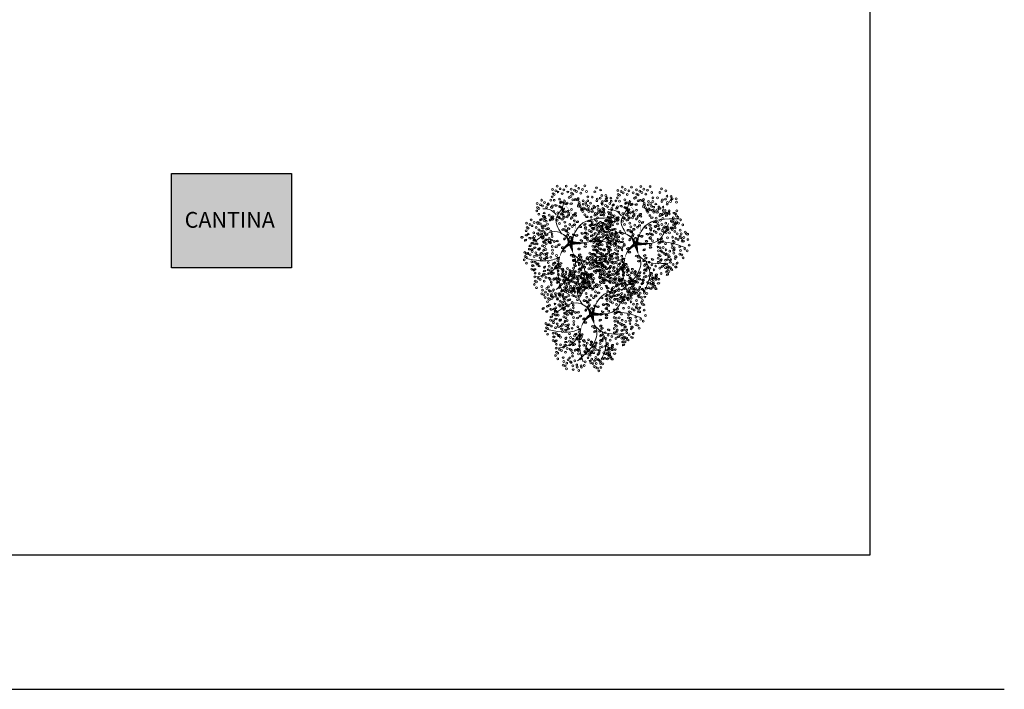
# Model space of a CAD drawing. Header units: millimetres. Extents: x 2152 to 2451, y 445 to 514.
# Tile 7 of 23: x 2196 to 2240, y 445 to 474. Entities that reach past the tile are written whole.
import ezdxf

# ---------------------------------------------------------------- set-up
doc = ezdxf.new("R2010")
doc.units = ezdxf.units.MM
doc.layers.add('01 - Vegetación', color=3, linetype='Continuous', lineweight=0)
doc.layers.add('Cotas', color=3, linetype='Continuous')
doc.layers.add('PAREDE', color=6, linetype='Continuous')

# ---------------------------------------------------------------- blocks, each defined once
blk = doc.blocks.new('17')
at = {"layer": '01 - Vegetación'}
for points in [[(4495.84, 1680.23, 1.33, 0.0221, 0.199177), (4489.97, 1684.48, 0.0221, 0.0221, 1.224983)], [(4496.02, 1680.23, 1.33, 0.0221, 0.286986), (4500.47, 1683.82, 0.0221, 0.0221, -1.494927)], [(4496.02, 1679.76, 1.77, 0.0221, 0), (4491.39, 1678.53, 0.0221, 0.0221, 0)], [(4496.02, 1679.66, 1.77, 0.0221, 0), (4500.28, 1678.15, 0.0221, 0.0221, 0)], [(4496.4, 1679.85, 1.77, 0.0221, 0.074947), (4496.4, 1672.95, 0.0221, 0.0221, 0.762797)], [(4497.07, 1679.43, 0.133, 0.0221, 0.381476), (4512.91, 1682.47, 0.0221, 0.0221, -1.841687)]]:
    blk.add_lwpolyline(points, format="xyseb", dxfattribs=at)
for points in [[(4490, 1684.47), (4488.83, 1687.51), (4489.5, 1699.09)], [(4487.73, 1684.98), (4483.44, 1688.25), (4481.42, 1694.81)], [(4497.83, 1680.19), (4501.11, 1685.48), (4497.33, 1694.81)], [(4508.5, 1685.98), (4510.45, 1688), (4511.21, 1691.78)], [(4490, 1684.47), (4482.94, 1685.23), (4475.36, 1683.47)], [(4491.39, 1678.53), (4489.02, 1677.58), (4485.46, 1677.92), (4475.87, 1685.99)], [(4500.47, 1683.82), (4506.92, 1685.99), (4511.46, 1683.47), (4515.25, 1682.46)], [(4497.07, 1679.43), (4503.89, 1675.65), (4507.17, 1660.78)], [(4488.74, 1675.4), (4484.7, 1673.64), (4475.11, 1676.16)], [(4491.39, 1678.53), (4489, 1675.9), (4487.73, 1665.57)], [(4496.57, 1678.43), (4497.07, 1670.86), (4505.15, 1665.32)], [(4497.07, 1670.11), (4496.82, 1665.57), (4494.55, 1658.01)]]:
    blk.add_spline(points, degree=3, dxfattribs=at)
blk = doc.blocks.new('16')
at = {"layer": '01 - Vegetación'}
h = blk.add_hatch(color=40, dxfattribs=at)
h.set_gradient(color1=(255, 191, 0), color2=(223, 255, 127), rotation=180, centered=1, tint=1, name='INVSPHERICAL')
edge = h.paths.add_edge_path()
edge.add_ellipse((4538.847, 1678.642), major_axis=(-0.0033, 0.0777), ratio=0.578492, start_angle=0, end_angle=360, ccw=False)
edge = h.paths.add_edge_path()
edge.add_ellipse((4538.961, 1678.487), major_axis=(-0.0349, 0.0695), ratio=0.578492, start_angle=0, end_angle=360, ccw=False)
edge = h.paths.add_edge_path()
edge.add_ellipse((4538.69, 1678.926), major_axis=(-0.0594, 0.0503), ratio=0.578492, start_angle=0, end_angle=360, ccw=False)
edge = h.paths.add_edge_path()
edge.add_ellipse((4538.676, 1678.266), major_axis=(-0.0033, 0.0777), ratio=0.578492, start_angle=0, end_angle=360, ccw=False)
edge = h.paths.add_edge_path()
edge.add_ellipse((4541.23, 1679.281), major_axis=(0.0274, 0.0728), ratio=0.578492, start_angle=0, end_angle=360, ccw=False)
edge = h.paths.add_edge_path()
edge.add_ellipse((4540.829, 1679.36), major_axis=(-0.0349, 0.0695), ratio=0.578492, start_angle=0, end_angle=360, ccw=False)
edge = h.paths.add_edge_path()
edge.add_ellipse((4541.174, 1679.607), major_axis=(-0.0349, 0.0695), ratio=0.578492, start_angle=0, end_angle=360, ccw=False)
edge = h.paths.add_edge_path()
edge.add_ellipse((4541.072, 1679.421), major_axis=(0.0274, 0.0728), ratio=0.578492, start_angle=0, end_angle=360, ccw=False)
edge = h.paths.add_edge_path()
edge.add_ellipse((4540.113, 1679.632), major_axis=(-0.0349, 0.0695), ratio=0.578492, start_angle=0, end_angle=360, ccw=False)
edge = h.paths.add_edge_path()
edge.add_ellipse((4540.279, 1679.843), major_axis=(-0.0349, 0.0695), ratio=0.578492, start_angle=0, end_angle=360, ccw=False)
edge = h.paths.add_edge_path()
edge.add_ellipse((4540.165, 1679.999), major_axis=(-0.0033, 0.0777), ratio=0.578492, start_angle=0, end_angle=360, ccw=False)
edge = h.paths.add_edge_path()
edge.add_ellipse((4540.499, 1679.956), major_axis=(-0.0033, 0.0777), ratio=0.578492, start_angle=0, end_angle=360, ccw=False)
edge = h.paths.add_edge_path()
edge.add_ellipse((4540.629, 1679.513), major_axis=(-0.0594, 0.0503), ratio=0.578492, start_angle=0, end_angle=360, ccw=False)
edge = h.paths.add_edge_path()
edge.add_ellipse((4540.551, 1680.278), major_axis=(0.0274, 0.0728), ratio=0.578492, start_angle=0, end_angle=360, ccw=False)
edge = h.paths.add_edge_path()
edge.add_ellipse((4539.201, 1679.744), major_axis=(-0.0033, 0.0777), ratio=0.578492, start_angle=0, end_angle=360, ccw=False)
edge = h.paths.add_edge_path()
edge.add_ellipse((4539.14, 1679.893), major_axis=(0.0274, 0.0728), ratio=0.578492, start_angle=0, end_angle=360, ccw=False)
edge = h.paths.add_edge_path()
edge.add_ellipse((4539.208, 1680.126), major_axis=(-0.0033, 0.0777), ratio=0.578492, start_angle=0, end_angle=360, ccw=False)
edge = h.paths.add_edge_path()
edge.add_ellipse((4538.979, 1680.681), major_axis=(-0.0594, 0.0503), ratio=0.578492, start_angle=0, end_angle=360, ccw=False)
edge = h.paths.add_edge_path()
edge.add_ellipse((4538.577, 1680.728), major_axis=(-0.0033, 0.0777), ratio=0.578492, start_angle=0, end_angle=360, ccw=False)
edge = h.paths.add_edge_path()
edge.add_ellipse((4538.926, 1680.033), major_axis=(0.0274, 0.0728), ratio=0.578492, start_angle=0, end_angle=360, ccw=False)
edge = h.paths.add_edge_path()
edge.add_ellipse((4538.95, 1679.842), major_axis=(0.0274, 0.0728), ratio=0.578492, start_angle=0, end_angle=360, ccw=False)
edge = h.paths.add_edge_path()
edge.add_ellipse((4538.621, 1680.191), major_axis=(-0.0349, 0.0695), ratio=0.578492, start_angle=0, end_angle=360, ccw=False)
edge = h.paths.add_edge_path()
edge.add_ellipse((4538.328, 1680.411), major_axis=(0.0274, 0.0728), ratio=0.578492, start_angle=0, end_angle=360, ccw=False)
edge = h.paths.add_edge_path()
edge.add_ellipse((4538.283, 1680.138), major_axis=(-0.0594, 0.0503), ratio=0.578492, start_angle=0, end_angle=360, ccw=False)
edge = h.paths.add_edge_path()
edge.add_ellipse((4538.32, 1679.993), major_axis=(-0.0594, 0.0503), ratio=0.578492, start_angle=0, end_angle=360, ccw=False)
edge = h.paths.add_edge_path()
edge.add_ellipse((4538.755, 1680.687), major_axis=(-0.0033, 0.0777), ratio=0.578492, start_angle=0, end_angle=360, ccw=False)
edge = h.paths.add_edge_path()
edge.add_ellipse((4538.834, 1681.261), major_axis=(-0.0349, 0.0695), ratio=0.578492, start_angle=0, end_angle=360, ccw=False)
edge = h.paths.add_edge_path()
edge.add_ellipse((4539.054, 1681.374), major_axis=(-0.0033, 0.0777), ratio=0.578492, start_angle=0, end_angle=360, ccw=False)
edge = h.paths.add_edge_path()
edge.add_ellipse((4539.147, 1681.076), major_axis=(-0.0594, 0.0503), ratio=0.578492, start_angle=0, end_angle=360, ccw=False)
edge = h.paths.add_edge_path()
edge.add_ellipse((4539.52, 1680.541), major_axis=(-0.0033, 0.0777), ratio=0.578492, start_angle=0, end_angle=360, ccw=False)
edge = h.paths.add_edge_path()
edge.add_ellipse((4539.459, 1680.689), major_axis=(0.0274, 0.0728), ratio=0.578492, start_angle=0, end_angle=360, ccw=False)
edge = h.paths.add_edge_path()
edge.add_ellipse((4539.527, 1680.923), major_axis=(-0.0033, 0.0777), ratio=0.578492, start_angle=0, end_angle=360, ccw=False)
edge = h.paths.add_edge_path()
edge.add_ellipse((4539.265, 1681.244), major_axis=(0.0274, 0.0728), ratio=0.578492, start_angle=0, end_angle=360, ccw=False)
edge = h.paths.add_edge_path()
edge.add_ellipse((4539.188, 1677.478), major_axis=(-0.0594, 0.0503), ratio=0.578492, start_angle=0, end_angle=360, ccw=False)
edge = h.paths.add_edge_path()
edge.add_ellipse((4539.473, 1678.19), major_axis=(0.0274, 0.0728), ratio=0.578492, start_angle=0, end_angle=360, ccw=False)
edge = h.paths.add_edge_path()
edge.add_ellipse((4540.696, 1678.325), major_axis=(0.0274, 0.0728), ratio=0.578492, start_angle=0, end_angle=360, ccw=False)
edge = h.paths.add_edge_path()
edge.add_ellipse((4540.33, 1678.305), major_axis=(-0.0033, 0.0777), ratio=0.578492, start_angle=0, end_angle=360, ccw=False)
edge = h.paths.add_edge_path()
edge.add_ellipse((4540.174, 1678.307), major_axis=(-0.0033, 0.0777), ratio=0.578492, start_angle=0, end_angle=360, ccw=False)
edge = h.paths.add_edge_path()
edge.add_ellipse((4540.488, 1677.717), major_axis=(-0.0594, 0.0503), ratio=0.578492, start_angle=0, end_angle=360, ccw=False)
edge = h.paths.add_edge_path()
edge.add_ellipse((4540.676, 1677.675), major_axis=(-0.0594, 0.0503), ratio=0.578492, start_angle=0, end_angle=360, ccw=False)
edge = h.paths.add_edge_path()
edge.add_ellipse((4539.469, 1677.341), major_axis=(-0.0033, 0.0777), ratio=0.578492, start_angle=0, end_angle=360, ccw=False)
edge = h.paths.add_edge_path()
edge.add_ellipse((4539.773, 1677.406), major_axis=(-0.0594, 0.0503), ratio=0.578492, start_angle=0, end_angle=360, ccw=False)
edge = h.paths.add_edge_path()
edge.add_ellipse((4539.631, 1677.23), major_axis=(-0.0349, 0.0695), ratio=0.578492, start_angle=0, end_angle=360, ccw=False)
edge = h.paths.add_edge_path()
edge.add_ellipse((4539.445, 1677.695), major_axis=(-0.0594, 0.0503), ratio=0.578492, start_angle=0, end_angle=360, ccw=False)
edge = h.paths.add_edge_path()
edge.add_ellipse((4542.676, 1679.136), major_axis=(-0.0033, 0.0777), ratio=0.578492, start_angle=0, end_angle=360, ccw=False)
edge = h.paths.add_edge_path()
edge.add_ellipse((4542.661, 1679.428), major_axis=(-0.0033, 0.0777), ratio=0.578492, start_angle=0, end_angle=360, ccw=False)
edge = h.paths.add_edge_path()
edge.add_ellipse((4542.742, 1679.554), major_axis=(-0.0033, 0.0777), ratio=0.578492, start_angle=0, end_angle=360, ccw=False)
edge = h.paths.add_edge_path()
edge.add_ellipse((4542.776, 1679.728), major_axis=(-0.0349, 0.0695), ratio=0.578492, start_angle=0, end_angle=360, ccw=False)
edge = h.paths.add_edge_path()
edge.add_ellipse((4542.477, 1679.745), major_axis=(0.0274, 0.0728), ratio=0.578492, start_angle=0, end_angle=360, ccw=False)
edge = h.paths.add_edge_path()
edge.add_ellipse((4542.578, 1680.02), major_axis=(0.0274, 0.0728), ratio=0.578492, start_angle=0, end_angle=360, ccw=False)
edge = h.paths.add_edge_path()
edge.add_ellipse((4542.466, 1680.268), major_axis=(-0.0349, 0.0695), ratio=0.578492, start_angle=0, end_angle=360, ccw=False)
edge = h.paths.add_edge_path()
edge.add_ellipse((4542.632, 1680.479), major_axis=(-0.0349, 0.0695), ratio=0.578492, start_angle=0, end_angle=360, ccw=False)
edge = h.paths.add_edge_path()
edge.add_ellipse((4542.359, 1679.577), major_axis=(-0.0594, 0.0503), ratio=0.578492, start_angle=0, end_angle=360, ccw=False)
edge = h.paths.add_edge_path()
edge.add_ellipse((4542.171, 1679.619), major_axis=(-0.0594, 0.0503), ratio=0.578492, start_angle=0, end_angle=360, ccw=False)
edge = h.paths.add_edge_path()
edge.add_ellipse((4542.246, 1679.328), major_axis=(-0.0594, 0.0503), ratio=0.578492, start_angle=0, end_angle=360, ccw=False)
edge = h.paths.add_edge_path()
edge.add_ellipse((4542.369, 1678.498), major_axis=(0.0274, 0.0728), ratio=0.578492, start_angle=0, end_angle=360, ccw=False)
edge = h.paths.add_edge_path()
edge.add_ellipse((4542.902, 1678.749), major_axis=(-0.0349, 0.0695), ratio=0.578492, start_angle=0, end_angle=360, ccw=False)
edge = h.paths.add_edge_path()
edge.add_ellipse((4542.925, 1678.897), major_axis=(-0.0349, 0.0695), ratio=0.578492, start_angle=0, end_angle=360, ccw=False)
edge = h.paths.add_edge_path()
edge.add_ellipse((4542.628, 1678.671), major_axis=(-0.0033, 0.0777), ratio=0.578492, start_angle=0, end_angle=360, ccw=False)
edge = h.paths.add_edge_path()
edge.add_ellipse((4542.11, 1678.896), major_axis=(-0.0349, 0.0695), ratio=0.578492, start_angle=0, end_angle=360, ccw=False)
edge = h.paths.add_edge_path()
edge.add_ellipse((4542.34, 1678.18), major_axis=(-0.0349, 0.0695), ratio=0.578492, start_angle=0, end_angle=360, ccw=False)
edge = h.paths.add_edge_path()
edge.add_ellipse((4538.137, 1679.191), major_axis=(-0.0349, 0.0695), ratio=0.578492, start_angle=0, end_angle=360, ccw=False)
edge = h.paths.add_edge_path()
edge.add_ellipse((4538.099, 1678.758), major_axis=(-0.0594, 0.0503), ratio=0.578492, start_angle=0, end_angle=360, ccw=False)
edge = h.paths.add_edge_path()
edge.add_ellipse((4537.796, 1678.552), major_axis=(0.0274, 0.0728), ratio=0.578492, start_angle=0, end_angle=360, ccw=False)
edge = h.paths.add_edge_path()
edge.add_ellipse((4537.776, 1678.277), major_axis=(-0.0033, 0.0777), ratio=0.578492, start_angle=0, end_angle=360, ccw=False)
edge = h.paths.add_edge_path()
edge.add_ellipse((4539.181, 1678.6), major_axis=(-0.0033, 0.0777), ratio=0.578492, start_angle=0, end_angle=360, ccw=False)
edge = h.paths.add_edge_path()
edge.add_ellipse((4538.502, 1678.968), major_axis=(-0.0594, 0.0503), ratio=0.578492, start_angle=0, end_angle=360, ccw=False)
edge = h.paths.add_edge_path()
edge.add_ellipse((4538.615, 1679.216), major_axis=(-0.0594, 0.0503), ratio=0.578492, start_angle=0, end_angle=360, ccw=False)
edge = h.paths.add_edge_path()
edge.add_ellipse((4538.188, 1679.557), major_axis=(-0.0033, 0.0777), ratio=0.578492, start_angle=0, end_angle=360, ccw=False)
edge = h.paths.add_edge_path()
edge.add_ellipse((4538.203, 1679.265), major_axis=(-0.0033, 0.0777), ratio=0.578492, start_angle=0, end_angle=360, ccw=False)
edge = h.paths.add_edge_path()
edge.add_ellipse((4538.285, 1679.391), major_axis=(-0.0033, 0.0777), ratio=0.578492, start_angle=0, end_angle=360, ccw=False)
edge = h.paths.add_edge_path()
edge.add_ellipse((4538.856, 1679.647), major_axis=(-0.0349, 0.0695), ratio=0.578492, start_angle=0, end_angle=360, ccw=False)
edge = h.paths.add_edge_path()
edge.add_ellipse((4538.272, 1678.751), major_axis=(0.0274, 0.0728), ratio=0.578492, start_angle=0, end_angle=360, ccw=False)
edge = h.paths.add_edge_path()
edge.add_ellipse((4540.863, 1678.985), major_axis=(0.0274, 0.0728), ratio=0.578492, start_angle=0, end_angle=360, ccw=False)
edge = h.paths.add_edge_path()
edge.add_ellipse((4540.823, 1678.811), major_axis=(-0.0349, 0.0695), ratio=0.578492, start_angle=0, end_angle=360, ccw=False)
edge = h.paths.add_edge_path()
edge.add_ellipse((4541.446, 1678.949), major_axis=(-0.0349, 0.0695), ratio=0.578492, start_angle=0, end_angle=360, ccw=False)
edge = h.paths.add_edge_path()
edge.add_ellipse((4540.434, 1680.393), major_axis=(-0.0033, 0.0777), ratio=0.578492, start_angle=0, end_angle=360, ccw=False)
edge = h.paths.add_edge_path()
edge.add_ellipse((4540.419, 1680.685), major_axis=(-0.0033, 0.0777), ratio=0.578492, start_angle=0, end_angle=360, ccw=False)
edge = h.paths.add_edge_path()
edge.add_ellipse((4539.773, 1680.547), major_axis=(-0.0349, 0.0695), ratio=0.578492, start_angle=0, end_angle=360, ccw=False)
edge = h.paths.add_edge_path()
edge.add_ellipse((4539.782, 1680.87), major_axis=(-0.0349, 0.0695), ratio=0.578492, start_angle=0, end_angle=360, ccw=False)
edge = h.paths.add_edge_path()
edge.add_ellipse((4539.668, 1681.126), major_axis=(0.0274, 0.0728), ratio=0.578492, start_angle=0, end_angle=360, ccw=False)
edge = h.paths.add_edge_path()
edge.add_ellipse((4540.336, 1681.276), major_axis=(0.0274, 0.0728), ratio=0.578492, start_angle=0, end_angle=360, ccw=False)
edge = h.paths.add_edge_path()
edge.add_ellipse((4540.381, 1681.413), major_axis=(-0.0349, 0.0695), ratio=0.578492, start_angle=0, end_angle=360, ccw=False)
edge = h.paths.add_edge_path()
edge.add_ellipse((4540.225, 1681.525), major_axis=(-0.0349, 0.0695), ratio=0.578492, start_angle=0, end_angle=360, ccw=False)
edge = h.paths.add_edge_path()
edge.add_ellipse((4540.009, 1681.424), major_axis=(-0.0033, 0.0777), ratio=0.578492, start_angle=0, end_angle=360, ccw=False)
edge = h.paths.add_edge_path()
edge.add_ellipse((4540.106, 1681.258), major_axis=(-0.0033, 0.0777), ratio=0.578492, start_angle=0, end_angle=360, ccw=False)
edge = h.paths.add_edge_path()
edge.add_ellipse((4540.036, 1680.989), major_axis=(-0.0594, 0.0503), ratio=0.578492, start_angle=0, end_angle=360, ccw=False)
edge = h.paths.add_edge_path()
edge.add_ellipse((4539.967, 1680.73), major_axis=(-0.0594, 0.0503), ratio=0.578492, start_angle=0, end_angle=360, ccw=False)
edge = h.paths.add_edge_path()
edge.add_ellipse((4541.92, 1680.217), major_axis=(-0.0033, 0.0777), ratio=0.578492, start_angle=0, end_angle=360, ccw=False)
edge = h.paths.add_edge_path()
edge.add_ellipse((4541.222, 1680.466), major_axis=(-0.0349, 0.0695), ratio=0.578492, start_angle=0, end_angle=360, ccw=False)
edge = h.paths.add_edge_path()
edge.add_ellipse((4541.387, 1680.676), major_axis=(-0.0349, 0.0695), ratio=0.578492, start_angle=0, end_angle=360, ccw=False)
edge = h.paths.add_edge_path()
edge.add_ellipse((4541.251, 1680.784), major_axis=(0.0274, 0.0728), ratio=0.578492, start_angle=0, end_angle=360, ccw=False)
edge = h.paths.add_edge_path()
edge.add_ellipse((4541.818, 1680.659), major_axis=(0.0274, 0.0728), ratio=0.578492, start_angle=0, end_angle=360, ccw=False)
edge = h.paths.add_edge_path()
edge.add_ellipse((4541.942, 1680.743), major_axis=(0.0274, 0.0728), ratio=0.578492, start_angle=0, end_angle=360, ccw=False)
edge = h.paths.add_edge_path()
edge.add_ellipse((4541.762, 1680.886), major_axis=(-0.0349, 0.0695), ratio=0.578492, start_angle=0, end_angle=360, ccw=False)
edge = h.paths.add_edge_path()
edge.add_ellipse((4541.592, 1681.082), major_axis=(-0.0033, 0.0777), ratio=0.578492, start_angle=0, end_angle=360, ccw=False)
edge = h.paths.add_edge_path()
edge.add_ellipse((4541.511, 1680.956), major_axis=(-0.0033, 0.0777), ratio=0.578492, start_angle=0, end_angle=360, ccw=False)
edge = h.paths.add_edge_path()
edge.add_ellipse((4541.775, 1680.201), major_axis=(-0.0594, 0.0503), ratio=0.578492, start_angle=0, end_angle=360, ccw=False)
edge = h.paths.add_edge_path()
edge.add_ellipse((4541.737, 1680.346), major_axis=(-0.0594, 0.0503), ratio=0.578492, start_angle=0, end_angle=360, ccw=False)
edge = h.paths.add_edge_path()
edge.add_ellipse((4541.843, 1679.118), major_axis=(-0.0594, 0.0503), ratio=0.578492, start_angle=0, end_angle=360, ccw=False)
edge = h.paths.add_edge_path()
edge.add_ellipse((4541.881, 1679.551), major_axis=(-0.0349, 0.0695), ratio=0.578492, start_angle=0, end_angle=360, ccw=False)
edge = h.paths.add_edge_path()
edge.add_ellipse((4542.015, 1679.29), major_axis=(-0.0349, 0.0695), ratio=0.578492, start_angle=0, end_angle=360, ccw=False)
edge = h.paths.add_edge_path()
edge.add_ellipse((4541.91, 1679.869), major_axis=(0.0274, 0.0728), ratio=0.578492, start_angle=0, end_angle=360, ccw=False)
edge = h.paths.add_edge_path()
edge.add_ellipse((4541.769, 1679.666), major_axis=(-0.0033, 0.0777), ratio=0.578492, start_angle=0, end_angle=360, ccw=False)
edge = h.paths.add_edge_path()
edge.add_ellipse((4539.676, 1679.115), major_axis=(-0.0033, 0.0777), ratio=0.578492, start_angle=0, end_angle=360, ccw=False)
edge = h.paths.add_edge_path()
edge.add_ellipse((4539.594, 1678.989), major_axis=(-0.0033, 0.0777), ratio=0.578492, start_angle=0, end_angle=360, ccw=False)
edge = h.paths.add_edge_path()
edge.add_ellipse((4539.898, 1679.531), major_axis=(-0.0033, 0.0777), ratio=0.578492, start_angle=0, end_angle=360, ccw=False)
edge = h.paths.add_edge_path()
edge.add_ellipse((4539.697, 1678.641), major_axis=(-0.0349, 0.0695), ratio=0.578492, start_angle=0, end_angle=360, ccw=False)
edge = h.paths.add_edge_path()
edge.add_ellipse((4539.398, 1678.691), major_axis=(-0.0349, 0.0695), ratio=0.578492, start_angle=0, end_angle=360, ccw=False)
edge = h.paths.add_edge_path()
edge.add_ellipse((4539.555, 1678.579), major_axis=(-0.0349, 0.0695), ratio=0.578492, start_angle=0, end_angle=360, ccw=False)
edge = h.paths.add_edge_path()
edge.add_ellipse((4540.714, 1679.167), major_axis=(0.0274, 0.0728), ratio=0.578492, start_angle=0, end_angle=360, ccw=False)
edge = h.paths.add_edge_path()
edge.add_ellipse((4540.549, 1681.79), major_axis=(-0.0349, 0.0695), ratio=0.578492, start_angle=0, end_angle=360, ccw=False)
edge = h.paths.add_edge_path()
edge.add_ellipse((4540.715, 1682.001), major_axis=(-0.0349, 0.0695), ratio=0.578492, start_angle=0, end_angle=360, ccw=False)
edge = h.paths.add_edge_path()
edge.add_ellipse((4540.848, 1681.741), major_axis=(-0.0349, 0.0695), ratio=0.578492, start_angle=0, end_angle=360, ccw=False)
edge = h.paths.add_edge_path()
edge.add_ellipse((4540.661, 1681.542), major_axis=(0.0274, 0.0728), ratio=0.578492, start_angle=0, end_angle=360, ccw=False)
edge = h.paths.add_edge_path()
edge.add_ellipse((4540.684, 1681.351), major_axis=(0.0274, 0.0728), ratio=0.578492, start_angle=0, end_angle=360, ccw=False)
edge = h.paths.add_edge_path()
edge.add_ellipse((4540.56, 1681.267), major_axis=(0.0274, 0.0728), ratio=0.578492, start_angle=0, end_angle=360, ccw=False)
edge = h.paths.add_edge_path()
edge.add_ellipse((4540.528, 1678.539), major_axis=(0.0274, 0.0728), ratio=0.578492, start_angle=0, end_angle=360, ccw=False)
edge = h.paths.add_edge_path()
edge.add_ellipse((4540.38, 1678.647), major_axis=(0.0274, 0.0728), ratio=0.578492, start_angle=0, end_angle=360, ccw=False)
edge = h.paths.add_edge_path()
edge.add_ellipse((4540.034, 1678.678), major_axis=(-0.0349, 0.0695), ratio=0.578492, start_angle=0, end_angle=360, ccw=False)
edge = h.paths.add_edge_path()
edge.add_ellipse((4540.944, 1678.493), major_axis=(0.0274, 0.0728), ratio=0.578492, start_angle=0, end_angle=360, ccw=False)
edge = h.paths.add_edge_path()
edge.add_ellipse((4541.625, 1678.77), major_axis=(-0.0349, 0.0695), ratio=0.578492, start_angle=0, end_angle=360, ccw=False)
edge = h.paths.add_edge_path()
edge.add_ellipse((4541.994, 1678.887), major_axis=(0.0274, 0.0728), ratio=0.578492, start_angle=0, end_angle=360, ccw=False)
edge = h.paths.add_edge_path()
edge.add_ellipse((4541.336, 1678.598), major_axis=(0.0274, 0.0728), ratio=0.578492, start_angle=0, end_angle=360, ccw=False)
edge = h.paths.add_edge_path()
edge.add_ellipse((4539.381, 1678.993), major_axis=(-0.0349, 0.0695), ratio=0.578492, start_angle=0, end_angle=360, ccw=False)
edge = h.paths.add_edge_path()
edge.add_ellipse((4540.938, 1681.079), major_axis=(-0.0033, 0.0777), ratio=0.578492, start_angle=0, end_angle=360, ccw=False)
edge = h.paths.add_edge_path()
edge.add_ellipse((4540.699, 1680.759), major_axis=(-0.0594, 0.0503), ratio=0.578492, start_angle=0, end_angle=360, ccw=False)
edge = h.paths.add_edge_path()
edge.add_ellipse((4540.908, 1680.857), major_axis=(-0.0349, 0.0695), ratio=0.578492, start_angle=0, end_angle=360, ccw=False)
edge = h.paths.add_edge_path()
edge.add_ellipse((4540.863, 1680.561), major_axis=(-0.0349, 0.0695), ratio=0.578492, start_angle=0, end_angle=360, ccw=False)
edge = h.paths.add_edge_path()
edge.add_ellipse((4540.564, 1680.61), major_axis=(-0.0349, 0.0695), ratio=0.578492, start_angle=0, end_angle=360, ccw=False)
edge = h.paths.add_edge_path()
edge.add_ellipse((4539.771, 1681.729), major_axis=(-0.0349, 0.0695), ratio=0.578492, start_angle=0, end_angle=360, ccw=False)
edge = h.paths.add_edge_path()
edge.add_ellipse((4540.968, 1678.302), major_axis=(0.0274, 0.0728), ratio=0.578492, start_angle=0, end_angle=360, ccw=False)
edge = h.paths.add_edge_path()
edge.add_ellipse((4541.908, 1678.227), major_axis=(-0.0033, 0.0777), ratio=0.578492, start_angle=0, end_angle=360, ccw=False)
edge = h.paths.add_edge_path()
edge.add_ellipse((4541.283, 1678.297), major_axis=(-0.0349, 0.0695), ratio=0.578492, start_angle=0, end_angle=360, ccw=False)
edge = h.paths.add_edge_path()
edge.add_ellipse((4541.463, 1678.333), major_axis=(-0.0349, 0.0695), ratio=0.578492, start_angle=0, end_angle=360, ccw=False)
edge = h.paths.add_edge_path()
edge.add_ellipse((4538.021, 1678.159), major_axis=(0.0274, 0.0728), ratio=0.578492, start_angle=0, end_angle=360, ccw=False)
edge = h.paths.add_edge_path()
edge.add_ellipse((4537.772, 1677.992), major_axis=(0.0274, 0.0728), ratio=0.578492, start_angle=0, end_angle=360, ccw=False)
edge = h.paths.add_edge_path()
edge.add_ellipse((4538.082, 1677.841), major_axis=(-0.0033, 0.0777), ratio=0.578492, start_angle=0, end_angle=360, ccw=False)
edge = h.paths.add_edge_path()
edge.add_ellipse((4538.572, 1677.966), major_axis=(-0.0349, 0.0695), ratio=0.578492, start_angle=0, end_angle=360, ccw=False)
edge = h.paths.add_edge_path()
edge.add_ellipse((4538.311, 1677.99), major_axis=(0.0274, 0.0728), ratio=0.578492, start_angle=0, end_angle=360, ccw=False)
edge = h.paths.add_edge_path()
edge.add_ellipse((4538.394, 1678.174), major_axis=(0.0274, 0.0728), ratio=0.578492, start_angle=0, end_angle=360, ccw=False)
edge = h.paths.add_edge_path()
edge.add_ellipse((4538.776, 1677.355), major_axis=(-0.0349, 0.0695), ratio=0.578492, start_angle=0, end_angle=360, ccw=False)
edge = h.paths.add_edge_path()
edge.add_ellipse((4538.597, 1677.319), major_axis=(-0.0349, 0.0695), ratio=0.578492, start_angle=0, end_angle=360, ccw=False)
edge = h.paths.add_edge_path()
edge.add_ellipse((4539.063, 1677.621), major_axis=(-0.0349, 0.0695), ratio=0.578492, start_angle=0, end_angle=360, ccw=False)
edge = h.paths.add_edge_path()
edge.add_ellipse((4539.033, 1676.828), major_axis=(0.0274, 0.0728), ratio=0.578492, start_angle=0, end_angle=360, ccw=False)
edge = h.paths.add_edge_path()
edge.add_ellipse((4539.009, 1677.162), major_axis=(0.0274, 0.0728), ratio=0.578492, start_angle=0, end_angle=360, ccw=False)
edge = h.paths.add_edge_path()
edge.add_ellipse((4538.885, 1677.078), major_axis=(0.0274, 0.0728), ratio=0.578492, start_angle=0, end_angle=360, ccw=False)
edge = h.paths.add_edge_path()
edge.add_ellipse((4539.054, 1677.298), major_axis=(-0.0349, 0.0695), ratio=0.578492, start_angle=0, end_angle=360, ccw=False)
edge = h.paths.add_edge_path()
edge.add_ellipse((4542.221, 1677.913), major_axis=(-0.0033, 0.0777), ratio=0.578492, start_angle=0, end_angle=360, ccw=False)
edge = h.paths.add_edge_path()
edge.add_ellipse((4542.451, 1677.771), major_axis=(-0.0349, 0.0695), ratio=0.578492, start_angle=0, end_angle=360, ccw=False)
edge = h.paths.add_edge_path()
edge.add_ellipse((4541.18, 1677.355), major_axis=(-0.0349, 0.0695), ratio=0.578492, start_angle=0, end_angle=360, ccw=False)
edge = h.paths.add_edge_path()
edge.add_ellipse((4541.671, 1678.102), major_axis=(-0.0033, 0.0777), ratio=0.578492, start_angle=0, end_angle=360, ccw=False)
edge = h.paths.add_edge_path()
edge.add_ellipse((4541.411, 1678.017), major_axis=(-0.0033, 0.0777), ratio=0.578492, start_angle=0, end_angle=360, ccw=False)
edge = h.paths.add_edge_path()
edge.add_ellipse((4542.075, 1677.637), major_axis=(-0.0594, 0.0503), ratio=0.578492, start_angle=0, end_angle=360, ccw=False)
edge = h.paths.add_edge_path()
edge.add_ellipse((4541.252, 1677.826), major_axis=(-0.0349, 0.0695), ratio=0.578492, start_angle=0, end_angle=360, ccw=False)
edge = h.paths.add_edge_path()
edge.add_ellipse((4541.596, 1676.853), major_axis=(-0.0033, 0.0777), ratio=0.578492, start_angle=0, end_angle=360, ccw=False)
edge = h.paths.add_edge_path()
edge.add_ellipse((4541.655, 1677.018), major_axis=(-0.0033, 0.0777), ratio=0.578492, start_angle=0, end_angle=360, ccw=False)
edge = h.paths.add_edge_path()
edge.add_ellipse((4542.033, 1677.371), major_axis=(-0.0349, 0.0695), ratio=0.578492, start_angle=0, end_angle=360, ccw=False)
edge = h.paths.add_edge_path()
edge.add_ellipse((4542.19, 1677.259), major_axis=(-0.0349, 0.0695), ratio=0.578492, start_angle=0, end_angle=360, ccw=False)
edge = h.paths.add_edge_path()
edge.add_ellipse((4542.168, 1676.931), major_axis=(0.0274, 0.0728), ratio=0.578492, start_angle=0, end_angle=360, ccw=False)
edge = h.paths.add_edge_path()
edge.add_ellipse((4542.176, 1677.433), major_axis=(-0.0349, 0.0695), ratio=0.578492, start_angle=0, end_angle=360, ccw=False)
edge = h.paths.add_edge_path()
edge.add_ellipse((4541.313, 1677.094), major_axis=(-0.0349, 0.0695), ratio=0.578492, start_angle=0, end_angle=360, ccw=False)
edge = h.paths.add_edge_path()
edge.add_ellipse((4541.359, 1677.391), major_axis=(-0.0349, 0.0695), ratio=0.578492, start_angle=0, end_angle=360, ccw=False)
edge = h.paths.add_edge_path()
edge.add_ellipse((4540.019, 1676.943), major_axis=(-0.0349, 0.0695), ratio=0.578492, start_angle=0, end_angle=360, ccw=False)
edge = h.paths.add_edge_path()
edge.add_ellipse((4539.641, 1676.826), major_axis=(0.0274, 0.0728), ratio=0.578492, start_angle=0, end_angle=360, ccw=False)
edge = h.paths.add_edge_path()
edge.add_ellipse((4539.262, 1676.754), major_axis=(-0.0594, 0.0503), ratio=0.578492, start_angle=0, end_angle=360, ccw=False)
edge = h.paths.add_edge_path()
edge.add_ellipse((4539.45, 1677.146), major_axis=(-0.0594, 0.0503), ratio=0.578492, start_angle=0, end_angle=360, ccw=False)
at = {"layer": '01 - Vegetación', "extrusion": (0, 0, -1)}
for centre, major_axis in [((4540.715, 1682.001), (-0.0349, 0.0695)), ((4539.054, 1681.374), (-0.0033, 0.0777)), ((4539.771, 1681.729), (-0.0349, 0.0695)), ((4540.009, 1681.424), (-0.0033, 0.0777)), ((4540.225, 1681.525), (-0.0349, 0.0695)), ((4540.381, 1681.413), (-0.0349, 0.0695)), ((4540.549, 1681.79), (-0.0349, 0.0695)), ((4540.848, 1681.741), (-0.0349, 0.0695)), ((4538.834, 1681.261), (-0.0349, 0.0695)), ((4539.527, 1680.923), (-0.0033, 0.0777)), ((4539.782, 1680.87), (-0.0349, 0.0695)), ((4540.106, 1681.258), (-0.0033, 0.0777)), ((4540.908, 1680.857), (-0.0349, 0.0695)), ((4540.938, 1681.079), (-0.0033, 0.0777)), ((4541.511, 1680.956), (-0.0033, 0.0777)), ((4541.592, 1681.082), (-0.0033, 0.0777)), ((4541.762, 1680.886), (-0.0349, 0.0695)), ((4538.577, 1680.728), (-0.0033, 0.0777)), ((4538.621, 1680.191), (-0.0349, 0.0695)), ((4538.755, 1680.687), (-0.0033, 0.0777)), ((4539.52, 1680.541), (-0.0033, 0.0777)), ((4539.773, 1680.547), (-0.0349, 0.0695)), ((4540.419, 1680.685), (-0.0033, 0.0777)), ((4540.434, 1680.393), (-0.0033, 0.0777)), ((4540.564, 1680.61), (-0.0349, 0.0695)), ((4540.863, 1680.561), (-0.0349, 0.0695)), ((4541.222, 1680.466), (-0.0349, 0.0695)), ((4541.387, 1680.676), (-0.0349, 0.0695)), ((4541.92, 1680.217), (-0.0033, 0.0777)), ((4542.466, 1680.268), (-0.0349, 0.0695)), ((4542.632, 1680.479), (-0.0349, 0.0695)), ((4538.856, 1679.647), (-0.0349, 0.0695)), ((4539.201, 1679.744), (-0.0033, 0.0777)), ((4539.208, 1680.126), (-0.0033, 0.0777)), ((4540.113, 1679.632), (-0.0349, 0.0695)), ((4540.165, 1679.999), (-0.0033, 0.0777)), ((4540.279, 1679.843), (-0.0349, 0.0695)), ((4540.499, 1679.956), (-0.0033, 0.0777)), ((4541.174, 1679.607), (-0.0349, 0.0695)), ((4541.769, 1679.666), (-0.0033, 0.0777)), ((4542.776, 1679.728), (-0.0349, 0.0695)), ((4538.137, 1679.191), (-0.0349, 0.0695)), ((4538.188, 1679.557), (-0.0033, 0.0777)), ((4538.203, 1679.265), (-0.0033, 0.0777)), ((4538.285, 1679.391), (-0.0033, 0.0777)), ((4539.676, 1679.115), (-0.0033, 0.0777)), ((4539.898, 1679.531), (-0.0033, 0.0777)), ((4540.829, 1679.36), (-0.0349, 0.0695)), ((4541.881, 1679.551), (-0.0349, 0.0695)), ((4542.015, 1679.29), (-0.0349, 0.0695)), ((4542.661, 1679.428), (-0.0033, 0.0777)), ((4542.676, 1679.136), (-0.0033, 0.0777)), ((4542.742, 1679.554), (-0.0033, 0.0777)), ((4538.847, 1678.642), (-0.0033, 0.0777)), ((4538.961, 1678.487), (-0.0349, 0.0695)), ((4539.181, 1678.6), (-0.0033, 0.0777)), ((4539.381, 1678.993), (-0.0349, 0.0695)), ((4539.398, 1678.691), (-0.0349, 0.0695)), ((4539.555, 1678.579), (-0.0349, 0.0695)), ((4539.594, 1678.989), (-0.0033, 0.0777)), ((4539.697, 1678.641), (-0.0349, 0.0695)), ((4540.034, 1678.678), (-0.0349, 0.0695)), ((4540.823, 1678.811), (-0.0349, 0.0695)), ((4541.446, 1678.949), (-0.0349, 0.0695)), ((4541.625, 1678.77), (-0.0349, 0.0695)), ((4542.11, 1678.896), (-0.0349, 0.0695)), ((4542.628, 1678.671), (-0.0033, 0.0777)), ((4542.902, 1678.749), (-0.0349, 0.0695)), ((4542.925, 1678.897), (-0.0349, 0.0695)), ((4537.776, 1678.277), (-0.0033, 0.0777)), ((4538.572, 1677.966), (-0.0349, 0.0695)), ((4538.676, 1678.266), (-0.0033, 0.0777)), ((4540.174, 1678.307), (-0.0033, 0.0777)), ((4540.33, 1678.305), (-0.0033, 0.0777)), ((4541.283, 1678.297), (-0.0349, 0.0695)), ((4541.411, 1678.017), (-0.0033, 0.0777)), ((4541.463, 1678.333), (-0.0349, 0.0695)), ((4541.671, 1678.102), (-0.0033, 0.0777)), ((4541.908, 1678.227), (-0.0033, 0.0777)), ((4542.221, 1677.913), (-0.0033, 0.0777)), ((4542.34, 1678.18), (-0.0349, 0.0695)), ((4538.082, 1677.841), (-0.0033, 0.0777)), ((4538.597, 1677.319), (-0.0349, 0.0695)), ((4538.776, 1677.355), (-0.0349, 0.0695)), ((4539.063, 1677.621), (-0.0349, 0.0695)), ((4539.469, 1677.341), (-0.0033, 0.0777)), ((4541.18, 1677.355), (-0.0349, 0.0695)), ((4541.252, 1677.826), (-0.0349, 0.0695)), ((4541.359, 1677.391), (-0.0349, 0.0695)), ((4542.033, 1677.371), (-0.0349, 0.0695)), ((4542.176, 1677.433), (-0.0349, 0.0695)), ((4542.451, 1677.771), (-0.0349, 0.0695)), ((4539.054, 1677.298), (-0.0349, 0.0695)), ((4539.631, 1677.23), (-0.0349, 0.0695)), ((4540.019, 1676.943), (-0.0349, 0.0695)), ((4541.313, 1677.094), (-0.0349, 0.0695)), ((4541.596, 1676.853), (-0.0033, 0.0777)), ((4541.655, 1677.018), (-0.0033, 0.0777)), ((4542.19, 1677.259), (-0.0349, 0.0695))]:
    blk.add_ellipse(centre, major_axis=major_axis, ratio=0.578492, start_param=3.141593, end_param=9.424778, dxfattribs=at)
for centre, major_axis in [((4540.661, 1681.542), (0.0274, 0.0728)), ((4540.684, 1681.351), (0.0274, 0.0728)), ((4539.147, 1681.076), (-0.0594, 0.0503)), ((4539.265, 1681.244), (0.0274, 0.0728)), ((4539.668, 1681.126), (0.0274, 0.0728)), ((4540.036, 1680.989), (-0.0594, 0.0503)), ((4540.336, 1681.276), (0.0274, 0.0728)), ((4540.56, 1681.267), (0.0274, 0.0728)), ((4541.251, 1680.784), (0.0274, 0.0728)), ((4538.328, 1680.411), (0.0274, 0.0728)), ((4538.979, 1680.681), (-0.0594, 0.0503)), ((4539.459, 1680.689), (0.0274, 0.0728)), ((4539.967, 1680.73), (-0.0594, 0.0503)), ((4540.551, 1680.278), (0.0274, 0.0728)), ((4540.699, 1680.759), (-0.0594, 0.0503)), ((4541.737, 1680.346), (-0.0594, 0.0503)), ((4541.775, 1680.201), (-0.0594, 0.0503)), ((4541.818, 1680.659), (0.0274, 0.0728)), ((4541.942, 1680.743), (0.0274, 0.0728)), ((4538.283, 1680.138), (-0.0594, 0.0503)), ((4538.32, 1679.993), (-0.0594, 0.0503)), ((4538.926, 1680.033), (0.0274, 0.0728)), ((4538.95, 1679.842), (0.0274, 0.0728)), ((4539.14, 1679.893), (0.0274, 0.0728)), ((4541.91, 1679.869), (0.0274, 0.0728)), ((4542.171, 1679.619), (-0.0594, 0.0503)), ((4542.477, 1679.745), (0.0274, 0.0728)), ((4542.578, 1680.02), (0.0274, 0.0728)), ((4538.615, 1679.216), (-0.0594, 0.0503)), ((4540.629, 1679.513), (-0.0594, 0.0503)), ((4540.714, 1679.167), (0.0274, 0.0728)), ((4541.072, 1679.421), (0.0274, 0.0728)), ((4541.23, 1679.281), (0.0274, 0.0728)), ((4541.843, 1679.118), (-0.0594, 0.0503)), ((4542.246, 1679.328), (-0.0594, 0.0503)), ((4542.359, 1679.577), (-0.0594, 0.0503)), ((4537.796, 1678.552), (0.0274, 0.0728)), ((4538.099, 1678.758), (-0.0594, 0.0503)), ((4538.272, 1678.751), (0.0274, 0.0728)), ((4538.502, 1678.968), (-0.0594, 0.0503)), ((4538.69, 1678.926), (-0.0594, 0.0503)), ((4540.38, 1678.647), (0.0274, 0.0728)), ((4540.528, 1678.539), (0.0274, 0.0728)), ((4540.863, 1678.985), (0.0274, 0.0728)), ((4540.944, 1678.493), (0.0274, 0.0728)), ((4541.336, 1678.598), (0.0274, 0.0728)), ((4541.994, 1678.887), (0.0274, 0.0728)), ((4542.369, 1678.498), (0.0274, 0.0728)), ((4537.772, 1677.992), (0.0274, 0.0728)), ((4538.021, 1678.159), (0.0274, 0.0728)), ((4538.311, 1677.99), (0.0274, 0.0728)), ((4538.394, 1678.174), (0.0274, 0.0728)), ((4539.473, 1678.19), (0.0274, 0.0728)), ((4540.696, 1678.325), (0.0274, 0.0728)), ((4540.968, 1678.302), (0.0274, 0.0728)), ((4539.188, 1677.478), (-0.0594, 0.0503)), ((4539.445, 1677.695), (-0.0594, 0.0503)), ((4539.773, 1677.406), (-0.0594, 0.0503)), ((4540.488, 1677.717), (-0.0594, 0.0503)), ((4540.676, 1677.675), (-0.0594, 0.0503)), ((4542.075, 1677.637), (-0.0594, 0.0503)), ((4538.885, 1677.078), (0.0274, 0.0728)), ((4539.009, 1677.162), (0.0274, 0.0728)), ((4539.033, 1676.828), (0.0274, 0.0728)), ((4539.262, 1676.754), (-0.0594, 0.0503)), ((4539.45, 1677.146), (-0.0594, 0.0503)), ((4539.641, 1676.826), (0.0274, 0.0728)), ((4542.168, 1676.931), (0.0274, 0.0728))]:
    blk.add_ellipse(centre, major_axis=major_axis, ratio=0.578492, dxfattribs=at)
blk = doc.blocks.new('18')
at = {"color": 60}
for centre in [(4488.87, 1699.94), (4492.13, 1699.76), (4478.11, 1695.54), (4481.37, 1695.36), (4484.34, 1695.77), (4484.7, 1696.68), (4486.33, 1696.32), (4487.42, 1699.03), (4487.96, 1696.68), (4489.95, 1699.03), (4490.32, 1699.58), (4490.32, 1695.59), (4491.04, 1697.4), (4491.59, 1698.31), (4492.49, 1696.5), (4493.58, 1697.76), (4497.43, 1695.82), (4499.06, 1695.46), (4500.15, 1698.17), (4500.69, 1695.82), (4501.6, 1699.08), (4502.68, 1698.17), (4503.05, 1698.72), (4503.77, 1696.54), (4504.32, 1697.45), (4504.86, 1698.9), (4505.22, 1695.64), (4506.31, 1696.91), (4473.58, 1691.37), (4473.94, 1692.28), (4475.57, 1691.92), (4476.66, 1694.63), (4477.21, 1692.28), (4479.2, 1694.63), (4479.56, 1695.18), (4479.56, 1691.19), (4480.29, 1693), (4480.83, 1693.91), (4481.74, 1692.1), (4482.82, 1693.36), (4483.07, 1695.23), (4486.15, 1693.42), (4487.06, 1694.51), (4488.69, 1692.51), (4491.04, 1693.06), (4491.3, 1691.07), (4491.95, 1694.87), (4493.58, 1693.78), (4494.68, 1691.06), (4495.05, 1691.97), (4495.8, 1694.37), (4496.68, 1691.6), (4497.07, 1694.91), (4498.31, 1691.97), (4498.88, 1692.56), (4499.79, 1693.65), (4501.39, 1692.69), (4501.42, 1691.65), (4501.93, 1693.6), (4503.05, 1694.73), (4503.77, 1692.2), (4504.68, 1694.01), (4506.31, 1692.92), (4471.96, 1687.88), (4472.31, 1690.83), (4473.62, 1688.01), (4474.77, 1690.7), (4475.16, 1688.77), (4475.39, 1689.02), (4475.8, 1687.11), (4476.3, 1690.11), (4477.08, 1689.41), (4477.93, 1688.11), (4479.13, 1688.13), (4480.29, 1688.66), (4481.19, 1690.47), (4482.79, 1688), (4482.82, 1689.38), (4484.06, 1688.54), (4484.42, 1689.44), (4485.25, 1687.86), (4486.05, 1689.08), (4486.77, 1687.27), (4487.68, 1689.44), (4490.04, 1688.36), (4490.76, 1690.17), (4491.67, 1687.63), (4493.06, 1687.57), (4493.41, 1690.52), (4494.72, 1687.69), (4495.88, 1690.38), (4496.26, 1688.46), (4496.5, 1688.71), (4496.9, 1686.8), (4497.4, 1689.79), (4498.18, 1689.1), (4499.03, 1687.8), (4500.23, 1687.82), (4500.66, 1690.88), (4501.39, 1688.34), (4502.29, 1690.16), (4471.57, 1685.45), (4472.98, 1686.09), (4472.98, 1684.29), (4473.62, 1684.42), (4473.75, 1683.01), (4474.01, 1686.34), (4475.42, 1682.63), (4476.7, 1684.68), (4478.11, 1683.78), (4478.87, 1685.57), (4479.9, 1682.75), (4480.28, 1685.7), (4482.43, 1685.04), (4482.71, 1683.28), (4484.1, 1685.17), (4484.34, 1682.92), (4485.63, 1685.94), (4485.87, 1686.18), (4486.27, 1684.27), (4487.55, 1686.58), (4488.4, 1685.28), (4489.6, 1685.3), (4490.76, 1685.82), (4473.32, 1678.69), (4474.59, 1679.23), (4474.95, 1680.14), (4475.78, 1678.56), (4476.58, 1679.78), (4479, 1682.37), (4480.73, 1678.88), (4481.08, 1681.83), (4481.18, 1682.24), (4482.35, 1682.38), (4482.39, 1679.01), (4483.54, 1681.7), (4483.93, 1679.78), (4484.16, 1680.02), (4485.07, 1681.11), (4472.96, 1675.74), (4474.63, 1675.87), (4476.17, 1676.64), (4476.4, 1676.88), (4477.31, 1677.97), (4481.65, 1676.05), (4477.3, 1672.25), (4478.56, 1672.79), (4478.93, 1673.7), (4479.76, 1672.11), (4480.56, 1673.33), (4481.28, 1671.52), (4482.06, 1670.83), (4482.19, 1673.7)]:
    blk.add_circle(centre, 0.405, dxfattribs=at)
at = {"color": 62}
for centre in [(4506.08, 1691.25), (4508.79, 1693.6), (4509.34, 1691.25), (4510.24, 1694.51), (4511.33, 1693.6), (4511.69, 1694.15), (4512.42, 1691.97), (4512.96, 1692.88), (4513.51, 1694.33), (4513.87, 1691.07), (4514.96, 1692.34), (4504.45, 1689.8), (4505.71, 1690.35), (4507.53, 1687.99), (4507.71, 1690.89), (4508.43, 1689.08), (4510.06, 1687.09), (4511.69, 1690.16), (4512.42, 1687.63), (4513.33, 1689.44), (4514.96, 1688.35), (4473.03, 1678.13), (4475.75, 1680.49), (4476.29, 1678.13), (4477.2, 1681.39), (4478.29, 1680.49), (4478.65, 1681.03), (4479.37, 1678.86), (4479.92, 1679.76), (4480.46, 1681.21), (4481.91, 1679.22), (4471.4, 1676.68), (4472.67, 1677.23), (4474.48, 1674.87), (4474.66, 1677.77), (4475.39, 1675.96), (4477.02, 1673.97), (4478.65, 1677.04), (4479.37, 1674.51), (4480.28, 1676.32), (4480.82, 1677.95), (4481.91, 1675.23), (4481.98, 1675.16), (4483.43, 1676.06), (4484.51, 1675.16), (4484.88, 1675.7), (4486.15, 1674.43), (4486.69, 1675.88), (4488.14, 1673.89), (4477.63, 1671.36), (4478.9, 1671.9), (4479.26, 1672.8), (4480.71, 1669.54), (4480.89, 1672.44), (4481.61, 1670.63), (4482.52, 1672.8), (4484.88, 1671.72), (4485.6, 1673.53), (4486.51, 1670.99), (4487.05, 1672.62), (4488.14, 1669.91), (4483.25, 1668.64), (4485.6, 1669.18)]:
    blk.add_circle(centre, 0.405, dxfattribs=at)
at = {"color": 64}
for centre in [(4514.9, 1686.83), (4516.35, 1687.74), (4517.44, 1686.83), (4517.8, 1687.37), (4519.61, 1687.56), (4510.55, 1683.03), (4511.82, 1683.57), (4512.18, 1684.48), (4513.81, 1684.11), (4515.45, 1684.48), (4517.8, 1683.39), (4518.53, 1685.2), (4519.07, 1686.11), (4519.43, 1682.67), (4519.98, 1684.3), (4521.06, 1685.56), (4513.63, 1681.22), (4514.54, 1682.3), (4516.17, 1680.31), (4518.53, 1680.86), (4521.06, 1681.58), (4489.93, 1669.91), (4491.38, 1669.55), (4493.19, 1669.73), (4485.4, 1665.74), (4485.76, 1666.65), (4487.39, 1666.29), (4488.48, 1669), (4489.02, 1666.65), (4491.01, 1669), (4491.38, 1665.56), (4492.1, 1667.37), (4492.65, 1668.28), (4493.55, 1666.47), (4494.64, 1667.74), (4484.13, 1665.2), (4487.21, 1663.39), (4488.12, 1664.48), (4489.75, 1662.48), (4492.1, 1663.03), (4493.01, 1664.84), (4494.43, 1662.83), (4494.64, 1663.75), (4495.88, 1663.74), (4496.96, 1662.83), (4497.33, 1663.38), (4498.05, 1661.2), (4498.59, 1662.11), (4499.14, 1663.56), (4500.59, 1661.57), (4490.08, 1659.03), (4491.35, 1659.57), (4491.71, 1660.48), (4493.16, 1657.22), (4493.34, 1660.12), (4494.06, 1658.31), (4494.97, 1660.48), (4497.33, 1659.39), (4498.05, 1656.86), (4498.96, 1658.67), (4499.5, 1660.3), (4500.59, 1657.58), (4495.69, 1656.31)]:
    blk.add_circle(centre, 0.405, dxfattribs=at)
at = {"color": 66}
for centre in [(4504.72, 1684.6), (4506.17, 1685.5), (4507.25, 1684.6), (4507.62, 1685.14), (4508.34, 1682.97), (4508.89, 1683.87), (4509.43, 1685.32), (4510.88, 1683.33), (4500.37, 1680.79), (4501.64, 1681.34), (4502, 1682.24), (4503.45, 1678.98), (4503.63, 1681.88), (4504.36, 1680.07), (4505.26, 1682.24), (4507.62, 1681.15), (4508.34, 1678.62), (4509.25, 1680.43), (4509.79, 1682.06), (4510.88, 1679.34), (4515.09, 1678.69), (4516.54, 1679.6), (4517.63, 1678.69), (4517.99, 1679.24), (4519.8, 1679.42), (4505.99, 1678.08), (4510.74, 1674.89), (4512.01, 1675.43), (4512.37, 1676.34), (4514, 1675.98), (4514.73, 1674.17), (4515.63, 1676.34), (4517.99, 1675.25), (4518.71, 1677.06), (4519.26, 1677.97), (4519.62, 1674.53), (4520.16, 1676.16), (4521.25, 1677.43), (4494.83, 1669.97), (4496.46, 1669.61), (4497.55, 1672.33), (4498.09, 1669.97), (4499, 1673.23), (4500.09, 1672.33), (4500.45, 1672.87), (4501.17, 1670.7), (4501.72, 1671.6), (4502.26, 1673.05), (4502.62, 1669.79), (4503.71, 1671.06), (4513.82, 1673.08), (4516.36, 1672.17), (4518.71, 1672.72), (4521.25, 1673.44), (4493.2, 1668.52), (4494.47, 1669.07), (4496.28, 1666.71), (4497.19, 1667.8), (4498.82, 1665.81), (4500.45, 1668.89), (4501.17, 1666.35), (4502.08, 1668.16), (4503.71, 1667.08)]:
    blk.add_circle(centre, 0.405, dxfattribs=at)
at = {"color": 68}
for centre in [(4510.01, 1674.38), (4511.46, 1674.02), (4513.27, 1674.2), (4504.21, 1669.68), (4504.25, 1670.19), (4505.48, 1670.22), (4505.85, 1671.12), (4507.48, 1670.76), (4508.56, 1673.48), (4510.03, 1671.75), (4510.71, 1671.54), (4511.1, 1673.48), (4511.12, 1670.22), (4512.19, 1671.85), (4512.34, 1669.55), (4512.73, 1672.75), (4513.64, 1670.94), (4514.72, 1672.21), (4516.32, 1670.19), (4501.44, 1667.37), (4502.46, 1665.58), (4503.1, 1667.5), (4503.49, 1665.84), (4504.64, 1668.27), (4505.28, 1666.6), (4506.56, 1668.91), (4507.29, 1667.87), (4508.46, 1669.1), (4509.15, 1668.89), (4509.55, 1667.57), (4510.78, 1666.9), (4510.86, 1667.66), (4512.27, 1667.78), (4513.63, 1666), (4514.32, 1665.79), (4514.72, 1668.23), (4515.41, 1668.02), (4515.82, 1666.7), (4517.04, 1666.03), (4518.67, 1669.11), (4519.4, 1666.57), (4520.3, 1668.38), (4501.05, 1664.94), (4501.66, 1662.6), (4502.46, 1663.79), (4503.1, 1663.92), (4503.1, 1663.5), (4503.23, 1662.51), (4504.19, 1662.6), (4504.55, 1663.14), (4504.9, 1662.12), (4505.28, 1660.97), (4505.82, 1661.87), (4506.18, 1664.17), (4506.37, 1663.32), (4507.59, 1663.27), (4507.82, 1661.33), (4508.48, 1661.86), (4509.3, 1665.01), (4509.38, 1662.25), (4510.66, 1661.74), (4510.71, 1665.14), (4514.47, 1661.91), (4514.72, 1664.47), (4515.56, 1664.14), (4515.88, 1662.04), (4515.95, 1663.8), (4516.97, 1664.26), (4497.31, 1658.79), (4498.57, 1659.34), (4498.94, 1660.24), (4500.39, 1656.98), (4500.57, 1659.88), (4501.29, 1658.07), (4502.2, 1660.24), (4504.55, 1659.16), (4506.73, 1660.06)]:
    blk.add_circle(centre, 0.405, dxfattribs=at)
at = {"layer": '01 - Vegetación', "xscale": 7.5, "yscale": 7.5, "zscale": 7.5}
blk.add_blockref('16', (-29556.67, -10914.05), dxfattribs=at)
at = {"layer": '01 - Vegetación'}
blk.add_blockref('17', (0, 0), dxfattribs=at)

msp = doc.modelspace()

# ---------------------------------------------------------------- hatches: boundary and pattern name
at = {"layer": 'PAREDE'}
h = msp.add_hatch(color=1, dxfattribs=at)
h.dxf.hatch_style = 1
h.paths.add_polyline_path([(2208.037, 467.618), (2202.679, 467.618), (2202.679, 463.392), (2208.037, 463.392)])

# ---------------------------------------------------------------- linework, layer by layer
at = {"layer": 'Cotas', "color": 0}
for p, q in [((2202.679, 467.618), (2208.037, 467.618)), ((2202.679, 463.392), (2202.679, 467.618)), ((2208.037, 467.618), (2208.037, 463.392)), ((2208.037, 463.392), (2202.679, 463.392)), ((2152.288, 444.556), (2239.869, 444.556))]:
    msp.add_line(p, q, dxfattribs=at)
msp.add_lwpolyline([(2158.288, 504.418), (2233.869, 504.418), (2233.869, 450.556), (2158.288, 450.556)], close=True, dxfattribs=at)

# ---------------------------------------------------------------- block references
at = {"layer": '01 - Vegetación', "xscale": 0.1021725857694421, "yscale": 0.1021725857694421, "zscale": 0.1021725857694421, "rotation": 90}
for p in [(2392.117, 5.115), (2395.027, 5.078), (2393.068, 1.932)]:
    msp.add_blockref('18', p, dxfattribs=at)

# ---------------------------------------------------------------- texts
at = {"insert": (2203.262, 465.188), "char_height": 0.70428, "attachment_point": 7}
msp.add_mtext_dynamic_manual_height_columns('\\A1;{\\fZurich Cn BT|b0|i0|c0|p34;\\C2;CANTINA}', width=13.35192, gutter_width=1, heights=[0], dxfattribs=at)

doc.saveas('drawing.dxf')
